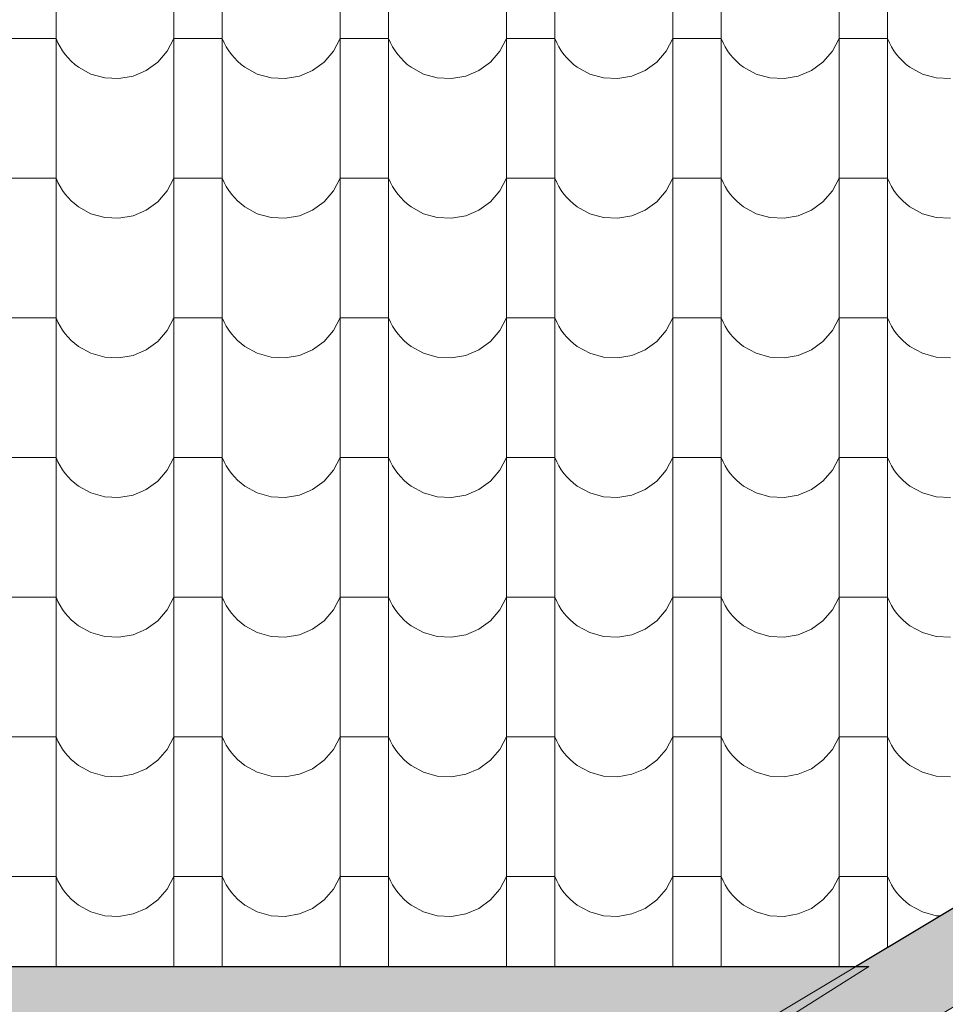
# Model space of a CAD drawing. Header units: millimetres. Extents: x -61343 to 9939, y -6894 to 7453.
# Tile 111 of 255: x -6826 to -6643, y -5443 to -5248. Entities that reach past the tile are written whole.
import ezdxf

# ---------------------------------------------------------------- set-up
doc = ezdxf.new("R2010")
doc.units = ezdxf.units.MM
doc.header["$MEASUREMENT"] = 0
doc.layers.add('810-G Ogólne', color=7, linetype='Continuous')
doc.layers.add('990-D Import IFC', color=7, linetype='Continuous')

# ---------------------------------------------------------------- blocks, each defined once
blk = doc.blocks.new('*X1830', base_point=(515069.4, 47309.9))
at = {"layer": '990-D Import IFC', "color": 251, "linetype": 'Continuous', "lineweight": 13, "true_color": 0x6a6a6a}
for p, q in [((532607.5, -40222.1), (532607.5, -40499.1)), ((532841.4, -40222.1), (532841.4, -40499.1)), ((532937.5, -40222.1), (532937.5, -40499.1)), ((533171.4, -40222.1), (533171.4, -40499.1)), ((533267.5, -40222.1), (533267.5, -40499.1)), ((533501.4, -40222.1), (533501.4, -40499.1)), ((533597.5, -40222.1), (533597.5, -40499.1)), ((533831.4, -40222.1), (533831.4, -40499.1)), ((533927.5, -40222.1), (533927.5, -40499.1)), ((534161.4, -40222.1), (534161.4, -40499.1)), ((534257.5, -40222.1), (534257.5, -40499.1)), ((532559.4, -40330.2), (532511.4, -40330.2)), ((532607.5, -40330.2), (532559.4, -40330.2)), ((532607.5, -40330.2), (532611.1, -40338.5)), ((532828.1, -40355.2), (532841.4, -40330.2)), ((532889.4, -40330.2), (532841.4, -40330.2)), ((532937.5, -40330.2), (532889.4, -40330.2)), ((532937.5, -40330.2), (532941.1, -40338.5)), ((533158.1, -40355.2), (533171.4, -40330.2)), ((533219.4, -40330.2), (533171.4, -40330.2)), ((533267.5, -40330.2), (533219.4, -40330.2)), ((533267.5, -40330.2), (533271.1, -40338.5)), ((533488.1, -40355.2), (533501.4, -40330.2)), ((533549.4, -40330.2), (533501.4, -40330.2)), ((533597.5, -40330.2), (533549.4, -40330.2)), ((533597.5, -40330.2), (533601.1, -40338.5)), ((533818.1, -40355.2), (533831.4, -40330.2)), ((533879.4, -40330.2), (533831.4, -40330.2)), ((533927.5, -40330.2), (533879.4, -40330.2)), ((533927.5, -40330.2), (533931.1, -40338.5)), ((534148.1, -40355.2), (534161.4, -40330.2)), ((534209.4, -40330.2), (534161.4, -40330.2)), ((534257.5, -40330.2), (534209.4, -40330.2)), ((534257.5, -40330.2), (534261.1, -40338.5)), ((532611.1, -40338.5), (532615.4, -40346.6)), ((532615.4, -40346.6), (532620.2, -40354.3)), ((532941.1, -40338.5), (532945.4, -40346.6)), ((532945.4, -40346.6), (532950.2, -40354.3)), ((533271.1, -40338.5), (533275.4, -40346.6)), ((533275.4, -40346.6), (533280.2, -40354.3)), ((533601.1, -40338.5), (533605.4, -40346.6)), ((533605.4, -40346.6), (533610.2, -40354.3)), ((533931.1, -40338.5), (533935.4, -40346.6)), ((533935.4, -40346.6), (533940.2, -40354.3)), ((534261.1, -40338.5), (534265.4, -40346.6)), ((534265.4, -40346.6), (534270.2, -40354.3)), ((532620.2, -40354.3), (532625.5, -40361.7)), ((532625.5, -40361.7), (532631.4, -40368.6)), ((532631.4, -40368.6), (532637.8, -40375.1)), ((532809.4, -40376.7), (532828.1, -40355.2)), ((532950.2, -40354.3), (532955.5, -40361.7)), ((532955.5, -40361.7), (532961.4, -40368.6)), ((532961.4, -40368.6), (532967.8, -40375.1)), ((533139.4, -40376.7), (533158.1, -40355.2)), ((533280.2, -40354.3), (533285.5, -40361.7)), ((533285.5, -40361.7), (533291.4, -40368.6)), ((533291.4, -40368.6), (533297.8, -40375.1)), ((533469.4, -40376.7), (533488.1, -40355.2)), ((533610.2, -40354.3), (533615.5, -40361.7)), ((533615.5, -40361.7), (533621.4, -40368.6)), ((533621.4, -40368.6), (533627.8, -40375.1)), ((533799.4, -40376.7), (533818.1, -40355.2)), ((533940.2, -40354.3), (533945.5, -40361.7)), ((533945.5, -40361.7), (533951.4, -40368.6)), ((533951.4, -40368.6), (533957.8, -40375.1)), ((534129.4, -40376.7), (534148.1, -40355.2)), ((534270.2, -40354.3), (534275.5, -40361.7)), ((534275.5, -40361.7), (534281.4, -40368.6)), ((534281.4, -40368.6), (534287.8, -40375.1)), ((532637.8, -40375.1), (532644.6, -40381.2)), ((532644.6, -40381.2), (532651.9, -40386.7)), ((532651.9, -40386.7), (532676.7, -40400.4)), ((532786.5, -40393.4), (532809.4, -40376.7)), ((532967.8, -40375.1), (532974.6, -40381.2)), ((532974.6, -40381.2), (532981.9, -40386.7)), ((532981.9, -40386.7), (533006.7, -40400.4)), ((533116.5, -40393.4), (533139.4, -40376.7)), ((533297.8, -40375.1), (533304.6, -40381.2)), ((533304.6, -40381.2), (533311.9, -40386.7)), ((533311.9, -40386.7), (533336.7, -40400.4)), ((533446.5, -40393.4), (533469.4, -40376.7)), ((533627.8, -40375.1), (533634.6, -40381.2)), ((533634.6, -40381.2), (533641.9, -40386.7)), ((533641.9, -40386.7), (533666.7, -40400.4)), ((533776.5, -40393.4), (533799.4, -40376.7)), ((533957.8, -40375.1), (533964.6, -40381.2)), ((533964.6, -40381.2), (533971.9, -40386.7)), ((533971.9, -40386.7), (533996.7, -40400.4)), ((534106.5, -40393.4), (534129.4, -40376.7)), ((534287.8, -40375.1), (534294.6, -40381.2)), ((534294.6, -40381.2), (534301.9, -40386.7)), ((534301.9, -40386.7), (534326.7, -40400.4)), ((532676.7, -40400.4), (532704.1, -40408.1)), ((532704.1, -40408.1), (532732.4, -40409.5)), ((532732.4, -40409.5), (532760.4, -40404.5)), ((532760.4, -40404.5), (532786.5, -40393.4)), ((533006.7, -40400.4), (533034.1, -40408.1)), ((533034.1, -40408.1), (533062.4, -40409.5)), ((533062.4, -40409.5), (533090.4, -40404.5)), ((533090.4, -40404.5), (533116.5, -40393.4)), ((533336.7, -40400.4), (533364.1, -40408.1)), ((533364.1, -40408.1), (533392.4, -40409.5)), ((533392.4, -40409.5), (533420.4, -40404.5)), ((533420.4, -40404.5), (533446.5, -40393.4)), ((533666.7, -40400.4), (533694.1, -40408.1)), ((533694.1, -40408.1), (533722.4, -40409.5)), ((533722.4, -40409.5), (533750.4, -40404.5)), ((533750.4, -40404.5), (533776.5, -40393.4)), ((533996.7, -40400.4), (534024.1, -40408.1)), ((534024.1, -40408.1), (534052.4, -40409.5)), ((534052.4, -40409.5), (534080.4, -40404.5)), ((534080.4, -40404.5), (534106.5, -40393.4)), ((534326.7, -40400.4), (534354.1, -40408.1)), ((534354.1, -40408.1), (534382.4, -40409.5)), ((532607.5, -40499.1), (532607.5, -40776.1)), ((532841.4, -40499.1), (532841.4, -40776.1)), ((532937.5, -40499.1), (532937.5, -40776.1)), ((533171.4, -40499.1), (533171.4, -40776.1)), ((533267.5, -40499.1), (533267.5, -40776.1)), ((533501.4, -40499.1), (533501.4, -40776.1)), ((533597.5, -40499.1), (533597.5, -40776.1)), ((533831.4, -40499.1), (533831.4, -40776.1)), ((533927.5, -40499.1), (533927.5, -40776.1)), ((534161.4, -40499.1), (534161.4, -40776.1)), ((534257.5, -40499.1), (534257.5, -40776.1)), ((532559.4, -40607.2), (532511.4, -40607.2)), ((532607.5, -40607.2), (532559.4, -40607.2)), ((532607.5, -40607.2), (532611.1, -40615.5)), ((532611.1, -40615.5), (532615.4, -40623.6)), ((532828.1, -40632.2), (532841.4, -40607.2)), ((532889.4, -40607.2), (532841.4, -40607.2)), ((532937.5, -40607.2), (532889.4, -40607.2)), ((532937.5, -40607.2), (532941.1, -40615.5)), ((532941.1, -40615.5), (532945.4, -40623.6)), ((533158.1, -40632.2), (533171.4, -40607.2)), ((533219.4, -40607.2), (533171.4, -40607.2)), ((533267.5, -40607.2), (533219.4, -40607.2)), ((533267.5, -40607.2), (533271.1, -40615.5)), ((533271.1, -40615.5), (533275.4, -40623.6)), ((533488.1, -40632.2), (533501.4, -40607.2)), ((533549.4, -40607.2), (533501.4, -40607.2)), ((533597.5, -40607.2), (533549.4, -40607.2)), ((533597.5, -40607.2), (533601.1, -40615.5)), ((533601.1, -40615.5), (533605.4, -40623.6)), ((533818.1, -40632.2), (533831.4, -40607.2)), ((533879.4, -40607.2), (533831.4, -40607.2)), ((533927.5, -40607.2), (533879.4, -40607.2)), ((533927.5, -40607.2), (533931.1, -40615.5)), ((533931.1, -40615.5), (533935.4, -40623.6)), ((534148.1, -40632.2), (534161.4, -40607.2)), ((534209.4, -40607.2), (534161.4, -40607.2)), ((534257.5, -40607.2), (534209.4, -40607.2)), ((534257.5, -40607.2), (534261.1, -40615.5)), ((534261.1, -40615.5), (534265.4, -40623.6)), ((532615.4, -40623.6), (532620.2, -40631.3)), ((532620.2, -40631.3), (532625.5, -40638.7)), ((532625.5, -40638.7), (532631.4, -40645.6)), ((532809.4, -40653.7), (532828.1, -40632.2)), ((532945.4, -40623.6), (532950.2, -40631.3)), ((532950.2, -40631.3), (532955.5, -40638.7)), ((532955.5, -40638.7), (532961.4, -40645.6)), ((533139.4, -40653.7), (533158.1, -40632.2)), ((533275.4, -40623.6), (533280.2, -40631.3)), ((533280.2, -40631.3), (533285.5, -40638.7)), ((533285.5, -40638.7), (533291.4, -40645.6)), ((533469.4, -40653.7), (533488.1, -40632.2)), ((533605.4, -40623.6), (533610.2, -40631.3)), ((533610.2, -40631.3), (533615.5, -40638.7)), ((533615.5, -40638.7), (533621.4, -40645.6)), ((533799.4, -40653.7), (533818.1, -40632.2)), ((533935.4, -40623.6), (533940.2, -40631.3)), ((533940.2, -40631.3), (533945.5, -40638.7)), ((533945.5, -40638.7), (533951.4, -40645.6)), ((534129.4, -40653.7), (534148.1, -40632.2)), ((534265.4, -40623.6), (534270.2, -40631.3)), ((534270.2, -40631.3), (534275.5, -40638.7)), ((534275.5, -40638.7), (534281.4, -40645.6)), ((532631.4, -40645.6), (532637.8, -40652.1)), ((532637.8, -40652.1), (532644.6, -40658.2)), ((532644.6, -40658.2), (532651.9, -40663.7)), ((532786.5, -40670.4), (532809.4, -40653.7)), ((532961.4, -40645.6), (532967.8, -40652.1)), ((532967.8, -40652.1), (532974.6, -40658.2)), ((532974.6, -40658.2), (532981.9, -40663.7)), ((533116.5, -40670.4), (533139.4, -40653.7)), ((533291.4, -40645.6), (533297.8, -40652.1)), ((533297.8, -40652.1), (533304.6, -40658.2)), ((533304.6, -40658.2), (533311.9, -40663.7)), ((533446.5, -40670.4), (533469.4, -40653.7)), ((533621.4, -40645.6), (533627.8, -40652.1)), ((533627.8, -40652.1), (533634.6, -40658.2)), ((533634.6, -40658.2), (533641.9, -40663.7)), ((533776.5, -40670.4), (533799.4, -40653.7)), ((533951.4, -40645.6), (533957.8, -40652.1)), ((533957.8, -40652.1), (533964.6, -40658.2)), ((533964.6, -40658.2), (533971.9, -40663.7)), ((534106.5, -40670.4), (534129.4, -40653.7)), ((534281.4, -40645.6), (534287.8, -40652.1)), ((534287.8, -40652.1), (534294.6, -40658.2)), ((534294.6, -40658.2), (534301.9, -40663.7)), ((532651.9, -40663.7), (532676.7, -40677.4)), ((532676.7, -40677.4), (532704.1, -40685.1)), ((532732.4, -40686.5), (532760.4, -40681.5)), ((532760.4, -40681.5), (532786.5, -40670.4)), ((532981.9, -40663.7), (533006.7, -40677.4)), ((533006.7, -40677.4), (533034.1, -40685.1)), ((533062.4, -40686.5), (533090.4, -40681.5)), ((533090.4, -40681.5), (533116.5, -40670.4)), ((533311.9, -40663.7), (533336.7, -40677.4)), ((533336.7, -40677.4), (533364.1, -40685.1)), ((533392.4, -40686.5), (533420.4, -40681.5)), ((533420.4, -40681.5), (533446.5, -40670.4)), ((533641.9, -40663.7), (533666.7, -40677.4)), ((533666.7, -40677.4), (533694.1, -40685.1)), ((533722.4, -40686.5), (533750.4, -40681.5)), ((533750.4, -40681.5), (533776.5, -40670.4)), ((533971.9, -40663.7), (533996.7, -40677.4)), ((533996.7, -40677.4), (534024.1, -40685.1)), ((534052.4, -40686.5), (534080.4, -40681.5)), ((534080.4, -40681.5), (534106.5, -40670.4)), ((534301.9, -40663.7), (534326.7, -40677.4)), ((534326.7, -40677.4), (534354.1, -40685.1)), ((532704.1, -40685.1), (532732.4, -40686.5)), ((533034.1, -40685.1), (533062.4, -40686.5)), ((533364.1, -40685.1), (533392.4, -40686.5)), ((533694.1, -40685.1), (533722.4, -40686.5)), ((534024.1, -40685.1), (534052.4, -40686.5)), ((534354.1, -40685.1), (534382.4, -40686.5)), ((532607.5, -40776.1), (532607.5, -41053.1)), ((532841.4, -40776.1), (532841.4, -41053.1)), ((532937.5, -40776.1), (532937.5, -41053.1)), ((533171.4, -40776.1), (533171.4, -41053.1)), ((533267.5, -40776.1), (533267.5, -41053.1)), ((533501.4, -40776.1), (533501.4, -41053.1)), ((533597.5, -40776.1), (533597.5, -41053.1)), ((533831.4, -40776.1), (533831.4, -41053.1)), ((533927.5, -40776.1), (533927.5, -41053.1)), ((534161.4, -40776.1), (534161.4, -41053.1)), ((534257.5, -40776.1), (534257.5, -41053.1)), ((532559.4, -40884.2), (532511.4, -40884.2)), ((532607.5, -40884.2), (532559.4, -40884.2)), ((532607.5, -40884.2), (532611.1, -40892.5)), ((532611.1, -40892.5), (532615.4, -40900.6)), ((532828.1, -40909.2), (532841.4, -40884.2)), ((532889.4, -40884.2), (532841.4, -40884.2)), ((532937.5, -40884.2), (532889.4, -40884.2)), ((532937.5, -40884.2), (532941.1, -40892.5)), ((532941.1, -40892.5), (532945.4, -40900.6)), ((533158.1, -40909.2), (533171.4, -40884.2)), ((533219.4, -40884.2), (533171.4, -40884.2)), ((533267.5, -40884.2), (533219.4, -40884.2)), ((533267.5, -40884.2), (533271.1, -40892.5)), ((533271.1, -40892.5), (533275.4, -40900.6)), ((533488.1, -40909.2), (533501.4, -40884.2)), ((533549.4, -40884.2), (533501.4, -40884.2)), ((533597.5, -40884.2), (533549.4, -40884.2)), ((533597.5, -40884.2), (533601.1, -40892.5)), ((533601.1, -40892.5), (533605.4, -40900.6)), ((533818.1, -40909.2), (533831.4, -40884.2)), ((533879.4, -40884.2), (533831.4, -40884.2)), ((533927.5, -40884.2), (533879.4, -40884.2)), ((533927.5, -40884.2), (533931.1, -40892.5)), ((533931.1, -40892.5), (533935.4, -40900.6)), ((534148.1, -40909.2), (534161.4, -40884.2)), ((534209.4, -40884.2), (534161.4, -40884.2)), ((534257.5, -40884.2), (534209.4, -40884.2)), ((534257.5, -40884.2), (534261.1, -40892.5)), ((534261.1, -40892.5), (534265.4, -40900.6)), ((532615.4, -40900.6), (532620.2, -40908.3)), ((532620.2, -40908.3), (532625.5, -40915.7)), ((532625.5, -40915.7), (532631.4, -40922.6)), ((532809.4, -40930.7), (532828.1, -40909.2)), ((532945.4, -40900.6), (532950.2, -40908.3)), ((532950.2, -40908.3), (532955.5, -40915.7)), ((532955.5, -40915.7), (532961.4, -40922.6)), ((533139.4, -40930.7), (533158.1, -40909.2)), ((533275.4, -40900.6), (533280.2, -40908.3)), ((533280.2, -40908.3), (533285.5, -40915.7)), ((533285.5, -40915.7), (533291.4, -40922.6)), ((533469.4, -40930.7), (533488.1, -40909.2)), ((533605.4, -40900.6), (533610.2, -40908.3)), ((533610.2, -40908.3), (533615.5, -40915.7)), ((533615.5, -40915.7), (533621.4, -40922.6)), ((533799.4, -40930.7), (533818.1, -40909.2)), ((533935.4, -40900.6), (533940.2, -40908.3)), ((533940.2, -40908.3), (533945.5, -40915.7)), ((533945.5, -40915.7), (533951.4, -40922.6)), ((534129.4, -40930.7), (534148.1, -40909.2)), ((534265.4, -40900.6), (534270.2, -40908.3)), ((534270.2, -40908.3), (534275.5, -40915.7)), ((534275.5, -40915.7), (534281.4, -40922.6)), ((532631.4, -40922.6), (532637.8, -40929.1)), ((532637.8, -40929.1), (532644.6, -40935.2)), ((532644.6, -40935.2), (532651.9, -40940.7)), ((532786.5, -40947.4), (532809.4, -40930.7)), ((532961.4, -40922.6), (532967.8, -40929.1)), ((532967.8, -40929.1), (532974.6, -40935.2)), ((532974.6, -40935.2), (532981.9, -40940.7)), ((533116.5, -40947.4), (533139.4, -40930.7)), ((533291.4, -40922.6), (533297.8, -40929.1)), ((533297.8, -40929.1), (533304.6, -40935.2)), ((533304.6, -40935.2), (533311.9, -40940.7)), ((533446.5, -40947.4), (533469.4, -40930.7)), ((533621.4, -40922.6), (533627.8, -40929.1)), ((533627.8, -40929.1), (533634.6, -40935.2)), ((533634.6, -40935.2), (533641.9, -40940.7)), ((533776.5, -40947.4), (533799.4, -40930.7)), ((533951.4, -40922.6), (533957.8, -40929.1)), ((533957.8, -40929.1), (533964.6, -40935.2)), ((533964.6, -40935.2), (533971.9, -40940.7)), ((534106.5, -40947.4), (534129.4, -40930.7)), ((534281.4, -40922.6), (534287.8, -40929.1)), ((534287.8, -40929.1), (534294.6, -40935.2)), ((534294.6, -40935.2), (534301.9, -40940.7)), ((532651.9, -40940.7), (532676.7, -40954.4)), ((532676.7, -40954.4), (532704.1, -40962.1)), ((532760.4, -40958.5), (532786.5, -40947.4)), ((532981.9, -40940.7), (533006.7, -40954.4)), ((533006.7, -40954.4), (533034.1, -40962.1)), ((533090.4, -40958.5), (533116.5, -40947.4)), ((533311.9, -40940.7), (533336.7, -40954.4)), ((533336.7, -40954.4), (533364.1, -40962.1)), ((533420.4, -40958.5), (533446.5, -40947.4)), ((533641.9, -40940.7), (533666.7, -40954.4)), ((533666.7, -40954.4), (533694.1, -40962.1)), ((533750.4, -40958.5), (533776.5, -40947.4)), ((533971.9, -40940.7), (533996.7, -40954.4)), ((533996.7, -40954.4), (534024.1, -40962.1)), ((534080.4, -40958.5), (534106.5, -40947.4)), ((534301.9, -40940.7), (534326.7, -40954.4)), ((534326.7, -40954.4), (534354.1, -40962.1)), ((532704.1, -40962.1), (532732.4, -40963.5)), ((532732.4, -40963.5), (532760.4, -40958.5)), ((533034.1, -40962.1), (533062.4, -40963.5)), ((533062.4, -40963.5), (533090.4, -40958.5)), ((533364.1, -40962.1), (533392.4, -40963.5)), ((533392.4, -40963.5), (533420.4, -40958.5)), ((533694.1, -40962.1), (533722.4, -40963.5)), ((533722.4, -40963.5), (533750.4, -40958.5)), ((534024.1, -40962.1), (534052.4, -40963.5)), ((534052.4, -40963.5), (534080.4, -40958.5)), ((534354.1, -40962.1), (534382.4, -40963.5)), ((532607.5, -41053.1), (532607.5, -41330.1)), ((532841.4, -41053.1), (532841.4, -41330.1)), ((532937.5, -41053.1), (532937.5, -41330.1)), ((533171.4, -41053.1), (533171.4, -41330.1)), ((533267.5, -41053.1), (533267.5, -41330.1)), ((533501.4, -41053.1), (533501.4, -41330.1)), ((533597.5, -41053.1), (533597.5, -41330.1)), ((533831.4, -41053.1), (533831.4, -41330.1)), ((533927.5, -41053.1), (533927.5, -41330.1)), ((534161.4, -41053.1), (534161.4, -41330.1)), ((534257.5, -41053.1), (534257.5, -41330.1)), ((532559.4, -41161.2), (532511.4, -41161.2)), ((532607.5, -41161.2), (532559.4, -41161.2)), ((532607.5, -41161.2), (532611.1, -41169.5)), ((532611.1, -41169.5), (532615.4, -41177.6)), ((532828.1, -41186.2), (532841.4, -41161.2)), ((532889.4, -41161.2), (532841.4, -41161.2)), ((532937.5, -41161.2), (532889.4, -41161.2)), ((532937.5, -41161.2), (532941.1, -41169.5)), ((532941.1, -41169.5), (532945.4, -41177.6)), ((533158.1, -41186.2), (533171.4, -41161.2)), ((533219.4, -41161.2), (533171.4, -41161.2)), ((533267.5, -41161.2), (533219.4, -41161.2)), ((533267.5, -41161.2), (533271.1, -41169.5)), ((533271.1, -41169.5), (533275.4, -41177.6)), ((533488.1, -41186.2), (533501.4, -41161.2)), ((533549.4, -41161.2), (533501.4, -41161.2)), ((533597.5, -41161.2), (533549.4, -41161.2)), ((533597.5, -41161.2), (533601.1, -41169.5)), ((533601.1, -41169.5), (533605.4, -41177.6)), ((533818.1, -41186.2), (533831.4, -41161.2)), ((533879.4, -41161.2), (533831.4, -41161.2)), ((533927.5, -41161.2), (533879.4, -41161.2)), ((533927.5, -41161.2), (533931.1, -41169.5)), ((533931.1, -41169.5), (533935.4, -41177.6)), ((534148.1, -41186.2), (534161.4, -41161.2)), ((534209.4, -41161.2), (534161.4, -41161.2)), ((534257.5, -41161.2), (534209.4, -41161.2)), ((534257.5, -41161.2), (534261.1, -41169.5)), ((534261.1, -41169.5), (534265.4, -41177.6)), ((532615.4, -41177.6), (532620.2, -41185.3)), ((532620.2, -41185.3), (532625.5, -41192.7)), ((532809.4, -41207.7), (532828.1, -41186.2)), ((532945.4, -41177.6), (532950.2, -41185.3)), ((532950.2, -41185.3), (532955.5, -41192.7)), ((533139.4, -41207.7), (533158.1, -41186.2)), ((533275.4, -41177.6), (533280.2, -41185.3)), ((533280.2, -41185.3), (533285.5, -41192.7)), ((533469.4, -41207.7), (533488.1, -41186.2)), ((533605.4, -41177.6), (533610.2, -41185.3)), ((533610.2, -41185.3), (533615.5, -41192.7)), ((533799.4, -41207.7), (533818.1, -41186.2)), ((533935.4, -41177.6), (533940.2, -41185.3)), ((533940.2, -41185.3), (533945.5, -41192.7)), ((534129.4, -41207.7), (534148.1, -41186.2)), ((534265.4, -41177.6), (534270.2, -41185.3)), ((534270.2, -41185.3), (534275.5, -41192.7)), ((532625.5, -41192.7), (532631.4, -41199.6)), ((532631.4, -41199.6), (532637.8, -41206.1)), ((532637.8, -41206.1), (532644.6, -41212.2)), ((532786.5, -41224.4), (532809.4, -41207.7)), ((532955.5, -41192.7), (532961.4, -41199.6)), ((532961.4, -41199.6), (532967.8, -41206.1)), ((532967.8, -41206.1), (532974.6, -41212.2)), ((533116.5, -41224.4), (533139.4, -41207.7)), ((533285.5, -41192.7), (533291.4, -41199.6)), ((533291.4, -41199.6), (533297.8, -41206.1)), ((533297.8, -41206.1), (533304.6, -41212.2)), ((533446.5, -41224.4), (533469.4, -41207.7)), ((533615.5, -41192.7), (533621.4, -41199.6)), ((533621.4, -41199.6), (533627.8, -41206.1)), ((533627.8, -41206.1), (533634.6, -41212.2)), ((533776.5, -41224.4), (533799.4, -41207.7)), ((533945.5, -41192.7), (533951.4, -41199.6)), ((533951.4, -41199.6), (533957.8, -41206.1)), ((533957.8, -41206.1), (533964.6, -41212.2)), ((534106.5, -41224.4), (534129.4, -41207.7)), ((534275.5, -41192.7), (534281.4, -41199.6)), ((534281.4, -41199.6), (534287.8, -41206.1)), ((534287.8, -41206.1), (534294.6, -41212.2)), ((532644.6, -41212.2), (532651.9, -41217.7)), ((532651.9, -41217.7), (532676.7, -41231.4)), ((532760.4, -41235.5), (532786.5, -41224.4)), ((532974.6, -41212.2), (532981.9, -41217.7)), ((532981.9, -41217.7), (533006.7, -41231.4)), ((533090.4, -41235.5), (533116.5, -41224.4)), ((533304.6, -41212.2), (533311.9, -41217.7)), ((533311.9, -41217.7), (533336.7, -41231.4)), ((533420.4, -41235.5), (533446.5, -41224.4)), ((533634.6, -41212.2), (533641.9, -41217.7)), ((533641.9, -41217.7), (533666.7, -41231.4)), ((533750.4, -41235.5), (533776.5, -41224.4)), ((533964.6, -41212.2), (533971.9, -41217.7)), ((533971.9, -41217.7), (533996.7, -41231.4)), ((534080.4, -41235.5), (534106.5, -41224.4)), ((534294.6, -41212.2), (534301.9, -41217.7)), ((534301.9, -41217.7), (534326.7, -41231.4)), ((532676.7, -41231.4), (532704.1, -41239.1)), ((532704.1, -41239.1), (532732.4, -41240.5)), ((532732.4, -41240.5), (532760.4, -41235.5)), ((533006.7, -41231.4), (533034.1, -41239.1)), ((533034.1, -41239.1), (533062.4, -41240.5)), ((533062.4, -41240.5), (533090.4, -41235.5)), ((533336.7, -41231.4), (533364.1, -41239.1)), ((533364.1, -41239.1), (533392.4, -41240.5)), ((533392.4, -41240.5), (533420.4, -41235.5)), ((533666.7, -41231.4), (533694.1, -41239.1)), ((533694.1, -41239.1), (533722.4, -41240.5)), ((533722.4, -41240.5), (533750.4, -41235.5)), ((533996.7, -41231.4), (534024.1, -41239.1)), ((534024.1, -41239.1), (534052.4, -41240.5)), ((534052.4, -41240.5), (534080.4, -41235.5)), ((534326.7, -41231.4), (534354.1, -41239.1)), ((534354.1, -41239.1), (534382.4, -41240.5)), ((532607.5, -41330.1), (532607.5, -41607.1)), ((532841.4, -41330.1), (532841.4, -41607.1)), ((532937.5, -41330.1), (532937.5, -41607.1)), ((533171.4, -41330.1), (533171.4, -41607.1)), ((533267.5, -41330.1), (533267.5, -41607.1)), ((533501.4, -41330.1), (533501.4, -41607.1)), ((533597.5, -41330.1), (533597.5, -41607.1)), ((533831.4, -41330.1), (533831.4, -41607.1)), ((533927.5, -41330.1), (533927.5, -41607.1)), ((534161.4, -41330.1), (534161.4, -41607.1)), ((534257.5, -41330.1), (534257.5, -41607.1)), ((532559.4, -41438.2), (532511.4, -41438.2)), ((532607.5, -41438.2), (532559.4, -41438.2)), ((532607.5, -41438.2), (532611.1, -41446.5)), ((532828.1, -41463.2), (532841.4, -41438.2)), ((532889.4, -41438.2), (532841.4, -41438.2)), ((532937.5, -41438.2), (532889.4, -41438.2)), ((532937.5, -41438.2), (532941.1, -41446.5)), ((533158.1, -41463.2), (533171.4, -41438.2)), ((533219.4, -41438.2), (533171.4, -41438.2)), ((533267.5, -41438.2), (533219.4, -41438.2)), ((533267.5, -41438.2), (533271.1, -41446.5)), ((533488.1, -41463.2), (533501.4, -41438.2)), ((533549.4, -41438.2), (533501.4, -41438.2)), ((533597.5, -41438.2), (533549.4, -41438.2)), ((533597.5, -41438.2), (533601.1, -41446.5)), ((533818.1, -41463.2), (533831.4, -41438.2)), ((533879.4, -41438.2), (533831.4, -41438.2)), ((533927.5, -41438.2), (533879.4, -41438.2)), ((533927.5, -41438.2), (533931.1, -41446.5)), ((534148.1, -41463.2), (534161.4, -41438.2)), ((534209.4, -41438.2), (534161.4, -41438.2)), ((534257.5, -41438.2), (534209.4, -41438.2)), ((534257.5, -41438.2), (534261.1, -41446.5)), ((532611.1, -41446.5), (532615.4, -41454.6)), ((532615.4, -41454.6), (532620.2, -41462.3)), ((532620.2, -41462.3), (532625.5, -41469.7)), ((532941.1, -41446.5), (532945.4, -41454.6)), ((532945.4, -41454.6), (532950.2, -41462.3)), ((532950.2, -41462.3), (532955.5, -41469.7)), ((533271.1, -41446.5), (533275.4, -41454.6)), ((533275.4, -41454.6), (533280.2, -41462.3)), ((533280.2, -41462.3), (533285.5, -41469.7)), ((533601.1, -41446.5), (533605.4, -41454.6)), ((533605.4, -41454.6), (533610.2, -41462.3)), ((533610.2, -41462.3), (533615.5, -41469.7)), ((533931.1, -41446.5), (533935.4, -41454.6)), ((533935.4, -41454.6), (533940.2, -41462.3)), ((533940.2, -41462.3), (533945.5, -41469.7)), ((534261.1, -41446.5), (534265.4, -41454.6)), ((534265.4, -41454.6), (534270.2, -41462.3)), ((534270.2, -41462.3), (534275.5, -41469.7)), ((532625.5, -41469.7), (532631.4, -41476.6)), ((532631.4, -41476.6), (532637.8, -41483.1)), ((532809.4, -41484.7), (532828.1, -41463.2)), ((532955.5, -41469.7), (532961.4, -41476.6)), ((532961.4, -41476.6), (532967.8, -41483.1)), ((533139.4, -41484.7), (533158.1, -41463.2)), ((533285.5, -41469.7), (533291.4, -41476.6)), ((533291.4, -41476.6), (533297.8, -41483.1)), ((533469.4, -41484.7), (533488.1, -41463.2)), ((533615.5, -41469.7), (533621.4, -41476.6)), ((533621.4, -41476.6), (533627.8, -41483.1)), ((533799.4, -41484.7), (533818.1, -41463.2)), ((533945.5, -41469.7), (533951.4, -41476.6)), ((533951.4, -41476.6), (533957.8, -41483.1)), ((534129.4, -41484.7), (534148.1, -41463.2)), ((534275.5, -41469.7), (534281.4, -41476.6)), ((534281.4, -41476.6), (534287.8, -41483.1)), ((532637.8, -41483.1), (532644.6, -41489.2)), ((532644.6, -41489.2), (532651.9, -41494.7)), ((532651.9, -41494.7), (532676.7, -41508.4)), ((532760.4, -41512.5), (532786.5, -41501.4)), ((532786.5, -41501.4), (532809.4, -41484.7)), ((532967.8, -41483.1), (532974.6, -41489.2)), ((532974.6, -41489.2), (532981.9, -41494.7)), ((532981.9, -41494.7), (533006.7, -41508.4)), ((533090.4, -41512.5), (533116.5, -41501.4)), ((533116.5, -41501.4), (533139.4, -41484.7)), ((533297.8, -41483.1), (533304.6, -41489.2)), ((533304.6, -41489.2), (533311.9, -41494.7)), ((533311.9, -41494.7), (533336.7, -41508.4)), ((533420.4, -41512.5), (533446.5, -41501.4)), ((533446.5, -41501.4), (533469.4, -41484.7)), ((533627.8, -41483.1), (533634.6, -41489.2)), ((533634.6, -41489.2), (533641.9, -41494.7)), ((533641.9, -41494.7), (533666.7, -41508.4)), ((533750.4, -41512.5), (533776.5, -41501.4)), ((533776.5, -41501.4), (533799.4, -41484.7)), ((533957.8, -41483.1), (533964.6, -41489.2)), ((533964.6, -41489.2), (533971.9, -41494.7)), ((533971.9, -41494.7), (533996.7, -41508.4)), ((534080.4, -41512.5), (534106.5, -41501.4)), ((534106.5, -41501.4), (534129.4, -41484.7)), ((534287.8, -41483.1), (534294.6, -41489.2)), ((534294.6, -41489.2), (534301.9, -41494.7)), ((534301.9, -41494.7), (534326.7, -41508.4)), ((532676.7, -41508.4), (532704.1, -41516.1)), ((532704.1, -41516.1), (532732.4, -41517.5)), ((532732.4, -41517.5), (532760.4, -41512.5)), ((533006.7, -41508.4), (533034.1, -41516.1)), ((533034.1, -41516.1), (533062.4, -41517.5)), ((533062.4, -41517.5), (533090.4, -41512.5)), ((533336.7, -41508.4), (533364.1, -41516.1)), ((533364.1, -41516.1), (533392.4, -41517.5)), ((533392.4, -41517.5), (533420.4, -41512.5)), ((533666.7, -41508.4), (533694.1, -41516.1)), ((533694.1, -41516.1), (533722.4, -41517.5)), ((533722.4, -41517.5), (533750.4, -41512.5)), ((533996.7, -41508.4), (534024.1, -41516.1)), ((534024.1, -41516.1), (534052.4, -41517.5)), ((534052.4, -41517.5), (534080.4, -41512.5)), ((534326.7, -41508.4), (534354.1, -41516.1)), ((534354.1, -41516.1), (534382.4, -41517.5)), ((532607.5, -41607.1), (532607.5, -41884.1)), ((532841.4, -41607.1), (532841.4, -41884.1)), ((532937.5, -41607.1), (532937.5, -41884.1)), ((533171.4, -41607.1), (533171.4, -41884.1)), ((533267.5, -41607.1), (533267.5, -41884.1)), ((533501.4, -41607.1), (533501.4, -41884.1)), ((533597.5, -41607.1), (533597.5, -41884.1)), ((533831.4, -41607.1), (533831.4, -41884.1)), ((533927.5, -41607.1), (533927.5, -41884.1)), ((534161.4, -41607.1), (534161.4, -41884.1)), ((534257.5, -41607.1), (534257.5, -41884.1)), ((532559.4, -41715.2), (532511.4, -41715.2)), ((532607.5, -41715.2), (532559.4, -41715.2)), ((532607.5, -41715.2), (532611.1, -41723.5)), ((532828.1, -41740.2), (532841.4, -41715.2)), ((532889.4, -41715.2), (532841.4, -41715.2)), ((532937.5, -41715.2), (532889.4, -41715.2)), ((532937.5, -41715.2), (532941.1, -41723.5)), ((533158.1, -41740.2), (533171.4, -41715.2)), ((533219.4, -41715.2), (533171.4, -41715.2)), ((533267.5, -41715.2), (533219.4, -41715.2)), ((533267.5, -41715.2), (533271.1, -41723.5)), ((533488.1, -41740.2), (533501.4, -41715.2)), ((533549.4, -41715.2), (533501.4, -41715.2)), ((533597.5, -41715.2), (533549.4, -41715.2)), ((533597.5, -41715.2), (533601.1, -41723.5)), ((533818.1, -41740.2), (533831.4, -41715.2)), ((533879.4, -41715.2), (533831.4, -41715.2)), ((533927.5, -41715.2), (533879.4, -41715.2)), ((533927.5, -41715.2), (533931.1, -41723.5)), ((534148.1, -41740.2), (534161.4, -41715.2)), ((534209.4, -41715.2), (534161.4, -41715.2)), ((534257.5, -41715.2), (534209.4, -41715.2)), ((534257.5, -41715.2), (534261.1, -41723.5)), ((532611.1, -41723.5), (532615.4, -41731.6)), ((532615.4, -41731.6), (532620.2, -41739.3)), ((532941.1, -41723.5), (532945.4, -41731.6)), ((532945.4, -41731.6), (532950.2, -41739.3)), ((533271.1, -41723.5), (533275.4, -41731.6)), ((533275.4, -41731.6), (533280.2, -41739.3)), ((533601.1, -41723.5), (533605.4, -41731.6)), ((533605.4, -41731.6), (533610.2, -41739.3)), ((533931.1, -41723.5), (533935.4, -41731.6)), ((533935.4, -41731.6), (533940.2, -41739.3)), ((534261.1, -41723.5), (534265.4, -41731.6)), ((534265.4, -41731.6), (534270.2, -41739.3)), ((532620.2, -41739.3), (532625.5, -41746.7)), ((532625.5, -41746.7), (532631.4, -41753.6)), ((532631.4, -41753.6), (532637.8, -41760.1)), ((532809.4, -41761.7), (532828.1, -41740.2)), ((532950.2, -41739.3), (532955.5, -41746.7)), ((532955.5, -41746.7), (532961.4, -41753.6)), ((532961.4, -41753.6), (532967.8, -41760.1)), ((533139.4, -41761.7), (533158.1, -41740.2)), ((533280.2, -41739.3), (533285.5, -41746.7)), ((533285.5, -41746.7), (533291.4, -41753.6)), ((533291.4, -41753.6), (533297.8, -41760.1)), ((533469.4, -41761.7), (533488.1, -41740.2)), ((533610.2, -41739.3), (533615.5, -41746.7)), ((533615.5, -41746.7), (533621.4, -41753.6)), ((533621.4, -41753.6), (533627.8, -41760.1)), ((533799.4, -41761.7), (533818.1, -41740.2)), ((533940.2, -41739.3), (533945.5, -41746.7)), ((533945.5, -41746.7), (533951.4, -41753.6)), ((533951.4, -41753.6), (533957.8, -41760.1)), ((534129.4, -41761.7), (534148.1, -41740.2)), ((534270.2, -41739.3), (534275.5, -41746.7)), ((534275.5, -41746.7), (534281.4, -41753.6)), ((534281.4, -41753.6), (534287.8, -41760.1)), ((532637.8, -41760.1), (532644.6, -41766.2)), ((532644.6, -41766.2), (532651.9, -41771.7)), ((532651.9, -41771.7), (532676.7, -41785.4)), ((532786.5, -41778.4), (532809.4, -41761.7)), ((532967.8, -41760.1), (532974.6, -41766.2)), ((532974.6, -41766.2), (532981.9, -41771.7)), ((532981.9, -41771.7), (533006.7, -41785.4)), ((533116.5, -41778.4), (533139.4, -41761.7)), ((533297.8, -41760.1), (533304.6, -41766.2)), ((533304.6, -41766.2), (533311.9, -41771.7)), ((533311.9, -41771.7), (533336.7, -41785.4)), ((533446.5, -41778.4), (533469.4, -41761.7)), ((533627.8, -41760.1), (533634.6, -41766.2)), ((533634.6, -41766.2), (533641.9, -41771.7)), ((533641.9, -41771.7), (533666.7, -41785.4)), ((533776.5, -41778.4), (533799.4, -41761.7)), ((533957.8, -41760.1), (533964.6, -41766.2)), ((533964.6, -41766.2), (533971.9, -41771.7)), ((533971.9, -41771.7), (533996.7, -41785.4)), ((534106.5, -41778.4), (534129.4, -41761.7)), ((534287.8, -41760.1), (534294.6, -41766.2)), ((534294.6, -41766.2), (534301.9, -41771.7)), ((534301.9, -41771.7), (534326.7, -41785.4)), ((532676.7, -41785.4), (532704.1, -41793.1)), ((532704.1, -41793.1), (532732.4, -41794.5)), ((532732.4, -41794.5), (532760.4, -41789.5)), ((532760.4, -41789.5), (532786.5, -41778.4)), ((533006.7, -41785.4), (533034.1, -41793.1)), ((533034.1, -41793.1), (533062.4, -41794.5)), ((533062.4, -41794.5), (533090.4, -41789.5)), ((533090.4, -41789.5), (533116.5, -41778.4)), ((533336.7, -41785.4), (533364.1, -41793.1)), ((533364.1, -41793.1), (533392.4, -41794.5)), ((533392.4, -41794.5), (533420.4, -41789.5)), ((533420.4, -41789.5), (533446.5, -41778.4)), ((533666.7, -41785.4), (533694.1, -41793.1)), ((533694.1, -41793.1), (533722.4, -41794.5)), ((533722.4, -41794.5), (533750.4, -41789.5)), ((533750.4, -41789.5), (533776.5, -41778.4)), ((533996.7, -41785.4), (534024.1, -41793.1)), ((534024.1, -41793.1), (534052.4, -41794.5)), ((534052.4, -41794.5), (534080.4, -41789.5)), ((534080.4, -41789.5), (534106.5, -41778.4)), ((534326.7, -41785.4), (534354.1, -41793.1)), ((534354.1, -41793.1), (534382.4, -41794.5)), ((532607.5, -41884.1), (532607.5, -42161.1)), ((532841.4, -41884.1), (532841.4, -42161.1)), ((532937.5, -41884.1), (532937.5, -42161.1)), ((533171.4, -41884.1), (533171.4, -42161.1)), ((533267.5, -41884.1), (533267.5, -42161.1)), ((533501.4, -41884.1), (533501.4, -42161.1)), ((533597.5, -41884.1), (533597.5, -42161.1)), ((533831.4, -41884.1), (533831.4, -42161.1)), ((533927.5, -41884.1), (533927.5, -42161.1)), ((534161.4, -41884.1), (534161.4, -42161.1)), ((534257.5, -41884.1), (534257.5, -42133.1)), ((532559.4, -41992.2), (532511.4, -41992.2)), ((532607.5, -41992.2), (532559.4, -41992.2)), ((532607.5, -41992.2), (532611.1, -42000.5)), ((532611.1, -42000.5), (532615.4, -42008.6)), ((532615.4, -42008.6), (532620.2, -42016.3)), ((532828.1, -42017.2), (532841.4, -41992.2)), ((532889.4, -41992.2), (532841.4, -41992.2)), ((532937.5, -41992.2), (532889.4, -41992.2)), ((532937.5, -41992.2), (532941.1, -42000.5)), ((532941.1, -42000.5), (532945.4, -42008.6)), ((532945.4, -42008.6), (532950.2, -42016.3)), ((533158.1, -42017.2), (533171.4, -41992.2)), ((533219.4, -41992.2), (533171.4, -41992.2)), ((533267.5, -41992.2), (533219.4, -41992.2)), ((533267.5, -41992.2), (533271.1, -42000.5)), ((533271.1, -42000.5), (533275.4, -42008.6)), ((533275.4, -42008.6), (533280.2, -42016.3)), ((533488.1, -42017.2), (533501.4, -41992.2)), ((533549.4, -41992.2), (533501.4, -41992.2)), ((533597.5, -41992.2), (533549.4, -41992.2)), ((533597.5, -41992.2), (533601.1, -42000.5)), ((533601.1, -42000.5), (533605.4, -42008.6)), ((533605.4, -42008.6), (533610.2, -42016.3)), ((533818.1, -42017.2), (533831.4, -41992.2)), ((533879.4, -41992.2), (533831.4, -41992.2)), ((533927.5, -41992.2), (533879.4, -41992.2)), ((533927.5, -41992.2), (533931.1, -42000.5)), ((533931.1, -42000.5), (533935.4, -42008.6)), ((533935.4, -42008.6), (533940.2, -42016.3)), ((534148.1, -42017.2), (534161.4, -41992.2)), ((534209.4, -41992.2), (534161.4, -41992.2)), ((534257.5, -41992.2), (534209.4, -41992.2)), ((534257.5, -41992.2), (534261.1, -42000.5)), ((534261.1, -42000.5), (534265.4, -42008.6)), ((534265.4, -42008.6), (534270.2, -42016.3)), ((532620.2, -42016.3), (532625.5, -42023.7)), ((532625.5, -42023.7), (532631.4, -42030.6)), ((532809.4, -42038.7), (532828.1, -42017.2)), ((532950.2, -42016.3), (532955.5, -42023.7)), ((532955.5, -42023.7), (532961.4, -42030.6)), ((533139.4, -42038.7), (533158.1, -42017.2)), ((533280.2, -42016.3), (533285.5, -42023.7)), ((533285.5, -42023.7), (533291.4, -42030.6)), ((533469.4, -42038.7), (533488.1, -42017.2)), ((533610.2, -42016.3), (533615.5, -42023.7)), ((533615.5, -42023.7), (533621.4, -42030.6)), ((533799.4, -42038.7), (533818.1, -42017.2)), ((533940.2, -42016.3), (533945.5, -42023.7)), ((533945.5, -42023.7), (533951.4, -42030.6)), ((534129.4, -42038.7), (534148.1, -42017.2)), ((534270.2, -42016.3), (534275.5, -42023.7)), ((534275.5, -42023.7), (534281.4, -42030.6)), ((532631.4, -42030.6), (532637.8, -42037.1)), ((532637.8, -42037.1), (532644.6, -42043.2)), ((532644.6, -42043.2), (532651.9, -42048.7)), ((532651.9, -42048.7), (532676.7, -42062.4)), ((532786.5, -42055.4), (532809.4, -42038.7)), ((532961.4, -42030.6), (532967.8, -42037.1)), ((532967.8, -42037.1), (532974.6, -42043.2)), ((532974.6, -42043.2), (532981.9, -42048.7)), ((532981.9, -42048.7), (533006.7, -42062.4)), ((533116.5, -42055.4), (533139.4, -42038.7)), ((533291.4, -42030.6), (533297.8, -42037.1)), ((533297.8, -42037.1), (533304.6, -42043.2)), ((533304.6, -42043.2), (533311.9, -42048.7)), ((533311.9, -42048.7), (533336.7, -42062.4)), ((533446.5, -42055.4), (533469.4, -42038.7)), ((533621.4, -42030.6), (533627.8, -42037.1)), ((533627.8, -42037.1), (533634.6, -42043.2)), ((533634.6, -42043.2), (533641.9, -42048.7)), ((533641.9, -42048.7), (533666.7, -42062.4)), ((533776.5, -42055.4), (533799.4, -42038.7)), ((533951.4, -42030.6), (533957.8, -42037.1)), ((533957.8, -42037.1), (533964.6, -42043.2)), ((533964.6, -42043.2), (533971.9, -42048.7)), ((533971.9, -42048.7), (533996.7, -42062.4)), ((534106.5, -42055.4), (534129.4, -42038.7)), ((534281.4, -42030.6), (534287.8, -42037.1)), ((534287.8, -42037.1), (534294.6, -42043.2)), ((534294.6, -42043.2), (534301.9, -42048.7)), ((534301.9, -42048.7), (534326.7, -42062.4)), ((532676.7, -42062.4), (532704.1, -42070.1)), ((532732.4, -42071.5), (532760.4, -42066.5)), ((532760.4, -42066.5), (532786.5, -42055.4)), ((533006.7, -42062.4), (533034.1, -42070.1)), ((533062.4, -42071.5), (533090.4, -42066.5)), ((533090.4, -42066.5), (533116.5, -42055.4)), ((533336.7, -42062.4), (533364.1, -42070.1)), ((533392.4, -42071.5), (533420.4, -42066.5)), ((533420.4, -42066.5), (533446.5, -42055.4)), ((533666.7, -42062.4), (533694.1, -42070.1)), ((533722.4, -42071.5), (533750.4, -42066.5)), ((533750.4, -42066.5), (533776.5, -42055.4)), ((533996.7, -42062.4), (534024.1, -42070.1)), ((534052.4, -42071.5), (534080.4, -42066.5)), ((534080.4, -42066.5), (534106.5, -42055.4)), ((534326.7, -42062.4), (534354.1, -42070.1)), ((532704.1, -42070.1), (532732.4, -42071.5)), ((533034.1, -42070.1), (533062.4, -42071.5)), ((533364.1, -42070.1), (533392.4, -42071.5)), ((533694.1, -42070.1), (533722.4, -42071.5)), ((534024.1, -42070.1), (534052.4, -42071.5)), ((534354.1, -42070.1), (534362, -42070.5)), ((532607.5, -42161.1), (532607.5, -42171)), ((532841.4, -42161.1), (532841.4, -42171)), ((532937.5, -42161.1), (532937.5, -42171)), ((533171.4, -42161.1), (533171.4, -42171)), ((533267.5, -42161.1), (533267.5, -42171)), ((533501.4, -42161.1), (533501.4, -42171)), ((533597.5, -42161.1), (533597.5, -42171)), ((533831.4, -42161.1), (533831.4, -42171)), ((533927.5, -42161.1), (533927.5, -42171)), ((534161.4, -42161.1), (534161.4, -42171))]:
    blk.add_line(p, q, dxfattribs=at)
blk = doc.blocks.new('Wypełnienie_15_3', base_point=(515069.4, 47309.9))
at = {"layer": '990-D Import IFC', "color": 251, "linetype": 'Continuous', "lineweight": 13, "true_color": 0x6a6a6a}
blk.add_blockref('*X1830', (515069.4, 47309.9), dxfattribs=at)

msp = doc.modelspace()

# ---------------------------------------------------------------- hatches: boundary and pattern name
at = {"layer": '810-G Ogólne', "linetype": 'Continuous', "lineweight": 13}
msp.add_hatch(color=7, dxfattribs=at).paths.add_polyline_path([(-6705.598, -5484.404), (-6695.598, -5484.404), (-6655.598, -5484.404), (-6655.598, -6353.481), (-6640.598, -6353.518), (-6640.598, -5484.404), (-6640.598, -5469.404), (-6684.181, -5469.404), (-6019.55, -5067.404), (-6046.137, -5067.404), (-6705.598, -5462.404)])
at = {"layer": '990-D Import IFC', "linetype": 'Continuous', "lineweight": 5, "true_color": 0x7c7f7e}
msp.add_hatch(color=8, dxfattribs=at).paths.add_polyline_path([(-7473.598, -5447.404), (-7389.534, -5447.404), (-7389.534, -6343.364, 0.8167997), (-7377.532, -6343.364), (-7377.532, -5447.404), (-6676.935, -5447.404), (-6657.884, -5435.404), (-7473.598, -5435.404)])

# ---------------------------------------------------------------- linework, layer by layer
at = {"layer": '810-G Ogólne', "color": 7, "linetype": 'Continuous', "lineweight": 25}
msp.add_line((-7473.598, -5435.404), (-6657.884, -5435.404), dxfattribs=at)
at = {"layer": '810-G Ogólne', "color": 7, "linetype": 'Continuous', "lineweight": 13}
msp.add_lwpolyline([(-6705.598, -5484.404), (-6705.598, -5462.404), (-6046.137, -5067.404), (-6019.55, -5067.404), (-6684.181, -5469.404), (-6640.598, -5469.404), (-6640.598, -5484.404), (-6640.598, -6353.518), (-6655.598, -6353.481), (-6655.598, -5484.404), (-6695.598, -5484.404)], close=True, dxfattribs=at)
at = {"layer": '990-D Import IFC', "color": 7, "linetype": 'Continuous', "lineweight": 13}
msp.add_lwpolyline([(-7546.148, -5067.404), (-6046.199, -5067.404), (-6660.525, -5435.404), (-7473.598, -5435.404), (-7473.598, -5462.404), (-8267.598, -5462.404)], close=True, dxfattribs=at)
msp.add_lwpolyline([(-7473.598, -5447.404), (-7473.598, -5435.404), (-6657.884, -5435.404), (-6676.935, -5447.404), (-7377.532, -5447.404), (-7377.532, -6343.364, -0.8167997), (-7389.534, -6343.364), (-7389.534, -5447.404)], format="xyb", close=True, dxfattribs=at)

# ---------------------------------------------------------------- block references
at = {"layer": '990-D Import IFC', "color": 251, "linetype": 'Continuous', "lineweight": 13, "true_color": 0x6a6a6a, "xscale": 0.1, "yscale": 0.1, "zscale": 0.1}
msp.add_blockref('Wypełnienie_15_3', (-8573.008, 3512.683), dxfattribs=at)

doc.saveas('drawing.dxf')
